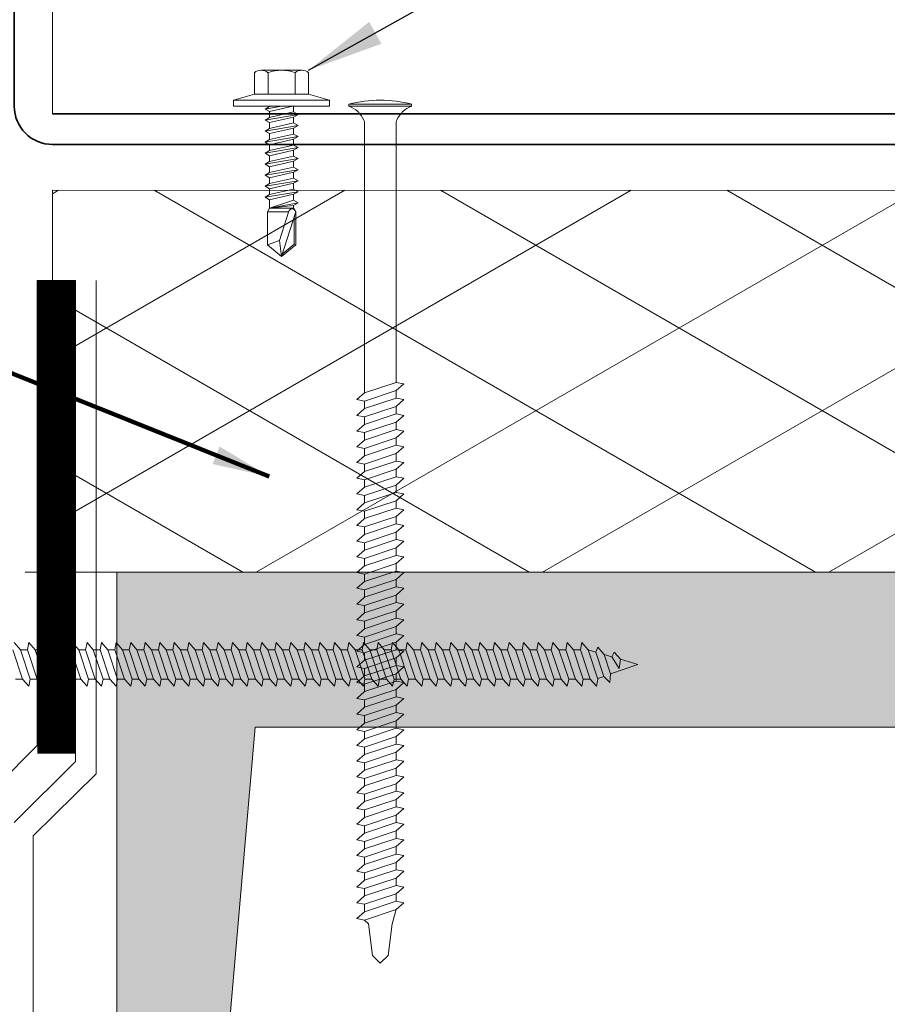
# Model space of a CAD drawing. Header units: millimetres. Extents: x -485339 to 350584, y -1189936 to 0.
# Tile 27 of 256: x -312560 to -312446, y -1061716 to -1061587. Entities that reach past the tile are written whole.
import ezdxf

# ---------------------------------------------------------------- set-up
doc = ezdxf.new("R2010")
doc.units = ezdxf.units.MM
doc.header["$LTSCALE"] = 10
doc.linetypes.add('DASHED', pattern=[19.05, 12.7, -6.35])
for name, color, linetype, lineweight in [('N_klemp', 220, 'Continuous', 35), ('N_popis', 10, 'Continuous', 18), ('N_čáry_plné', 10, 'Continuous', 18), ('N_šrary', 10, 'Continuous', 18), ('St_čáry_plné', 250, 'Continuous', 18), ('St_šrafy', 250, 'Continuous', 18)]:
    doc.layers.add(name, color=color, linetype=linetype, lineweight=lineweight)
doc.styles.get("Standard").update_dxf_attribs({"font": 'simplex.shx', "width": 0.8})
doc.linetypes.add('LEPENÍ', pattern='A,3.81,[130,LTYPESHP.SHX,S=6.35,R=0,X=0,Y=0],3.81', length=7.62)
doc.dimstyles.get("Standard").update_dxf_attribs({"dimtxt": 0.18, "dimasz": 0.18, "dimexe": 0.18, "dimexo": 0.0625, "dimgap": 0.09, "dimtad": 0, "dimtih": 1, "dimtoh": 1, "dimdec": 4, "dimzin": 0, "dimdsep": 46, "dimtxsty": 'Standard', "dimcen": 0.09, "dimadec": 0, "dimazin": 0, "dimtfac": 1, "dimtdec": 4, "dimtofl": 0, "dimtmove": 0, "dimatfit": 3, "dimfxl": 1, "dimtolj": 1, "dimtzin": 0, "dimarcsym": 0})

# ---------------------------------------------------------------- blocks, each defined once
blk = doc.blocks.new('turbo zavit')
at = {"layer": 'N_čáry_plné', "linetype": 'DASHED', "lineweight": 0}
for p, q in [((63.74, 1.91), (62.92, 2.86)), ((64.64, 1.91), (64.83, 2.86)), ((65.65, 1.91), (64.83, 2.86)), ((66.55, 1.91), (66.73, 2.86)), ((67.55, 1.91), (66.73, 2.86)), ((68.45, 1.91), (68.64, 2.86)), ((69.46, 1.91), (68.64, 2.86)), ((70.36, 1.91), (70.54, 2.86)), ((71.36, 1.91), (70.54, 2.86)), ((72.26, 1.91), (72.45, 2.86)), ((73.27, 1.91), (72.45, 2.86)), ((74.17, 1.91), (74.35, 2.86)), ((75.17, 1.91), (74.35, 2.86)), ((76.08, 1.91), (76.26, 2.86)), ((77.08, 1.91), (76.26, 2.86)), ((77.98, 1.91), (78.17, 2.86)), ((78.99, 1.91), (78.17, 2.86)), ((79.89, 1.91), (80.07, 2.86)), ((80.89, 1.91), (80.07, 2.86)), ((81.79, 1.91), (81.98, 2.86)), ((82.8, 1.91), (81.98, 2.86)), ((83.7, 1.91), (83.88, 2.86)), ((84.7, 1.91), (83.88, 2.86)), ((85.6, 1.91), (85.79, 2.86)), ((86.61, 1.91), (85.79, 2.86)), ((87.51, 1.91), (87.69, 2.86)), ((88.51, 1.91), (87.69, 2.86)), ((89.42, 1.91), (89.6, 2.86)), ((90.42, 1.91), (89.6, 2.86)), ((91.32, 1.91), (91.51, 2.86)), ((92.33, 1.91), (91.51, 2.86)), ((93.23, 1.91), (93.41, 2.86)), ((94.23, 1.91), (93.41, 2.86)), ((95.13, 1.91), (95.32, 2.86)), ((96.14, 1.91), (95.32, 2.86)), ((97.04, 1.91), (97.22, 2.86)), ((98.04, 1.91), (97.22, 2.86)), ((98.94, 1.91), (99.13, 2.86)), ((99.95, 1.91), (99.13, 2.86)), ((100.85, 1.91), (101.03, 2.86)), ((101.85, 1.91), (101.03, 2.86)), ((102.76, 1.91), (102.94, 2.86)), ((103.76, 1.91), (102.94, 2.86)), ((104.66, 1.91), (104.85, 2.86)), ((105.67, 1.91), (104.85, 2.86)), ((106.57, 1.91), (106.75, 2.86)), ((107.57, 1.91), (106.75, 2.86)), ((108.47, 1.91), (108.66, 2.86)), ((109.48, 1.91), (108.66, 2.86)), ((110.38, 1.91), (110.56, 2.86)), ((111.38, 1.91), (110.56, 2.86)), ((112.28, 1.91), (112.47, 2.86)), ((113.29, 1.91), (112.47, 2.86)), ((114.19, 1.91), (114.37, 2.86)), ((115.19, 1.91), (114.37, 2.86)), ((116.1, 1.91), (116.28, 2.86)), ((117.1, 1.91), (116.28, 2.86)), ((118, 1.91), (118.19, 2.86)), ((119.01, 1.91), (118.19, 2.86)), ((119.91, 1.91), (120.09, 2.86)), ((120.91, 1.91), (120.09, 2.86)), ((121.81, 1.91), (122, 2.86)), ((122.82, 1.91), (122, 2.86)), ((123.72, 1.91), (123.9, 2.86)), ((124.72, 1.91), (123.9, 2.86)), ((125.62, 1.91), (125.81, 2.86)), ((126.63, 1.91), (125.81, 2.86)), ((127.53, 1.91), (127.72, 2.86)), ((128.54, 1.91), (127.72, 2.86)), ((129.44, 1.91), (129.62, 2.86)), ((130.44, 1.91), (129.62, 2.86)), ((131.34, 1.91), (131.53, 2.86)), ((132.35, 1.91), (131.53, 2.86)), ((133.25, 1.91), (133.43, 2.86)), ((134.25, 1.91), (133.43, 2.86)), ((135.15, 1.91), (135.34, 2.86)), ((136.16, 1.91), (135.34, 2.86)), ((137.06, 1.91), (137.24, 2.86)), ((138.06, 1.91), (137.24, 2.86)), ((64.01, -1.91), (62.73, 1.91)), ((63.74, 1.91), (64.64, 1.91)), ((65.01, -1.91), (63.74, 1.91)), ((65.91, -1.91), (64.64, 1.91)), ((65.65, 1.91), (66.55, 1.91)), ((66.92, -1.91), (65.65, 1.91)), ((67.82, -1.91), (66.55, 1.91)), ((67.55, 1.91), (68.45, 1.91)), ((68.82, -1.91), (67.55, 1.91)), ((69.72, -1.91), (68.45, 1.91)), ((69.46, 1.91), (70.36, 1.91)), ((70.73, -1.91), (69.46, 1.91)), ((71.63, -1.91), (70.36, 1.91)), ((71.36, 1.91), (72.26, 1.91)), ((72.63, -1.91), (71.36, 1.91)), ((73.53, -1.91), (72.26, 1.91)), ((73.27, 1.91), (74.17, 1.91)), ((74.54, -1.91), (73.27, 1.91)), ((75.44, -1.91), (74.17, 1.91)), ((75.17, 1.91), (76.08, 1.91)), ((76.44, -1.91), (75.17, 1.91)), ((77.35, -1.91), (76.08, 1.91)), ((77.08, 1.91), (77.98, 1.91)), ((78.35, -1.91), (77.08, 1.91)), ((79.25, -1.91), (77.98, 1.91)), ((78.99, 1.91), (79.89, 1.91)), ((80.26, -1.91), (78.99, 1.91)), ((81.16, -1.91), (79.89, 1.91)), ((80.89, 1.91), (81.79, 1.91)), ((82.16, -1.91), (80.89, 1.91)), ((83.06, -1.91), (81.79, 1.91)), ((82.8, 1.91), (83.7, 1.91)), ((84.07, -1.91), (82.8, 1.91)), ((84.97, -1.91), (83.7, 1.91)), ((84.7, 1.91), (85.6, 1.91)), ((85.97, -1.91), (84.7, 1.91)), ((86.87, -1.91), (85.6, 1.91)), ((86.61, 1.91), (87.51, 1.91)), ((87.88, -1.91), (86.61, 1.91)), ((88.78, -1.91), (87.51, 1.91)), ((88.51, 1.91), (89.42, 1.91)), ((89.78, -1.91), (88.51, 1.91)), ((90.69, -1.91), (89.42, 1.91)), ((90.42, 1.91), (91.32, 1.91)), ((91.69, -1.91), (90.42, 1.91)), ((92.59, -1.91), (91.32, 1.91)), ((92.33, 1.91), (93.23, 1.91)), ((93.6, -1.91), (92.33, 1.91)), ((94.5, -1.91), (93.23, 1.91)), ((94.23, 1.91), (95.13, 1.91)), ((95.5, -1.91), (94.23, 1.91)), ((96.4, -1.91), (95.13, 1.91)), ((96.14, 1.91), (97.04, 1.91)), ((97.41, -1.91), (96.14, 1.91)), ((98.31, -1.91), (97.04, 1.91)), ((98.04, 1.91), (98.94, 1.91)), ((99.31, -1.91), (98.04, 1.91)), ((100.21, -1.91), (98.94, 1.91)), ((99.95, 1.91), (100.85, 1.91)), ((101.22, -1.91), (99.95, 1.91)), ((102.12, -1.91), (100.85, 1.91)), ((101.85, 1.91), (102.76, 1.91)), ((103.12, -1.91), (101.85, 1.91)), ((104.03, -1.91), (102.76, 1.91)), ((103.76, 1.91), (104.66, 1.91)), ((105.03, -1.91), (103.76, 1.91)), ((105.93, -1.91), (104.66, 1.91)), ((105.67, 1.91), (106.57, 1.91)), ((106.94, -1.91), (105.67, 1.91)), ((107.84, -1.91), (106.57, 1.91)), ((107.57, 1.91), (108.47, 1.91)), ((108.84, -1.91), (107.57, 1.91)), ((109.74, -1.91), (108.47, 1.91)), ((109.48, 1.91), (110.38, 1.91)), ((110.75, -1.91), (109.48, 1.91)), ((111.65, -1.91), (110.38, 1.91)), ((111.38, 1.91), (112.28, 1.91)), ((112.65, -1.91), (111.38, 1.91)), ((113.56, -1.91), (112.28, 1.91)), ((113.29, 1.91), (114.19, 1.91)), ((114.56, -1.91), (113.29, 1.91)), ((115.46, -1.91), (114.19, 1.91)), ((115.19, 1.91), (116.1, 1.91)), ((116.47, -1.91), (115.19, 1.91)), ((117.37, -1.91), (116.1, 1.91)), ((117.1, 1.91), (118, 1.91)), ((118.37, -1.91), (117.1, 1.91)), ((119.27, -1.91), (118, 1.91)), ((119.01, 1.91), (119.91, 1.91)), ((120.28, -1.91), (119.01, 1.91)), ((121.18, -1.91), (119.91, 1.91)), ((120.91, 1.91), (121.81, 1.91)), ((122.18, -1.91), (120.91, 1.91)), ((123.08, -1.91), (121.81, 1.91)), ((122.82, 1.91), (123.72, 1.91)), ((124.09, -1.91), (122.82, 1.91)), ((124.99, -1.91), (123.72, 1.91)), ((124.72, 1.91), (125.62, 1.91)), ((125.99, -1.91), (124.72, 1.91)), ((126.9, -1.91), (125.62, 1.91)), ((126.63, 1.91), (127.53, 1.91)), ((127.9, -1.91), (126.63, 1.91)), ((128.8, -1.91), (127.53, 1.91)), ((128.54, 1.91), (129.44, 1.91)), ((129.81, -1.91), (128.54, 1.91)), ((130.71, -1.91), (129.44, 1.91)), ((130.44, 1.91), (131.34, 1.91)), ((131.71, -1.91), (130.44, 1.91)), ((132.61, -1.91), (131.34, 1.91)), ((132.35, 1.91), (133.25, 1.91)), ((133.62, -1.91), (132.35, 1.91)), ((134.52, -1.91), (133.25, 1.91)), ((134.25, 1.91), (135.15, 1.91)), ((135.52, -1.91), (134.25, 1.91)), ((136.42, -1.91), (135.15, 1.91)), ((136.16, 1.91), (137.06, 1.91)), ((137.43, -1.91), (136.16, 1.91)), ((138.33, -1.91), (137.06, 1.91)), ((139.33, -1.91), (138.06, 1.91)), ((138.06, 1.91), (139.06, 1.61)), ((139.06, 1.61), (139.36, 2.24)), ((140.12, -1.56), (139.06, 1.61)), ((140.18, 1.29), (139.36, 2.24)), ((141.17, 1), (141.47, 1.62)), ((142.29, 0.67), (141.47, 1.62)), ((141.02, -1.25), (140.18, 1.29)), ((140.18, 1.29), (141.17, 1)), ((141.02, -1.25), (144.58, 0)), ((142.12, -0.51), (141.17, 1)), ((142.12, -0.51), (142.29, 0.67)), ((142.29, 0.67), (144.58, 0)), ((140.89, -2.35), (141.02, -1.25)), ((63.1, -1.91), (64.01, -1.91)), ((64.83, -2.86), (64.01, -1.91)), ((64.83, -2.86), (65.01, -1.91)), ((65.01, -1.91), (65.91, -1.91)), ((66.73, -2.86), (65.91, -1.91)), ((66.73, -2.86), (66.92, -1.91)), ((66.92, -1.91), (67.82, -1.91)), ((68.64, -2.86), (67.82, -1.91)), ((68.64, -2.86), (68.82, -1.91)), ((68.82, -1.91), (69.72, -1.91)), ((70.54, -2.86), (69.72, -1.91)), ((70.54, -2.86), (70.73, -1.91)), ((70.73, -1.91), (71.63, -1.91)), ((72.45, -2.86), (71.63, -1.91)), ((72.45, -2.86), (72.63, -1.91)), ((72.63, -1.91), (73.53, -1.91)), ((74.35, -2.86), (73.53, -1.91)), ((74.35, -2.86), (74.54, -1.91)), ((74.54, -1.91), (75.44, -1.91)), ((76.26, -2.86), (75.44, -1.91)), ((76.26, -2.86), (76.44, -1.91)), ((76.44, -1.91), (77.35, -1.91)), ((78.17, -2.86), (77.35, -1.91)), ((78.17, -2.86), (78.35, -1.91)), ((78.35, -1.91), (79.25, -1.91)), ((80.07, -2.86), (79.25, -1.91)), ((80.07, -2.86), (80.26, -1.91)), ((80.26, -1.91), (81.16, -1.91)), ((81.98, -2.86), (81.16, -1.91)), ((81.98, -2.86), (82.16, -1.91)), ((82.16, -1.91), (83.06, -1.91)), ((83.88, -2.86), (83.06, -1.91)), ((83.88, -2.86), (84.07, -1.91)), ((84.07, -1.91), (84.97, -1.91)), ((85.79, -2.86), (84.97, -1.91)), ((85.79, -2.86), (85.97, -1.91)), ((85.97, -1.91), (86.87, -1.91)), ((87.69, -2.86), (86.87, -1.91)), ((87.69, -2.86), (87.88, -1.91)), ((87.88, -1.91), (88.78, -1.91)), ((89.6, -2.86), (88.78, -1.91)), ((89.6, -2.86), (89.78, -1.91)), ((89.78, -1.91), (90.69, -1.91)), ((91.51, -2.86), (90.69, -1.91)), ((91.51, -2.86), (91.69, -1.91)), ((91.69, -1.91), (92.59, -1.91)), ((93.41, -2.86), (92.59, -1.91)), ((93.41, -2.86), (93.6, -1.91)), ((93.6, -1.91), (94.5, -1.91)), ((95.32, -2.86), (94.5, -1.91)), ((95.32, -2.86), (95.5, -1.91)), ((95.5, -1.91), (96.4, -1.91)), ((97.22, -2.86), (96.4, -1.91)), ((97.22, -2.86), (97.41, -1.91)), ((97.41, -1.91), (98.31, -1.91)), ((99.13, -2.86), (98.31, -1.91)), ((99.31, -1.91), (100.21, -1.91)), ((101.03, -2.86), (100.21, -1.91)), ((101.03, -2.86), (101.22, -1.91)), ((101.22, -1.91), (102.12, -1.91)), ((102.94, -2.86), (102.12, -1.91)), ((102.94, -2.86), (103.12, -1.91)), ((103.12, -1.91), (104.03, -1.91)), ((104.85, -2.86), (104.03, -1.91)), ((104.85, -2.86), (105.03, -1.91)), ((105.03, -1.91), (105.93, -1.91)), ((106.75, -2.86), (105.93, -1.91)), ((106.75, -2.86), (106.94, -1.91)), ((106.94, -1.91), (107.84, -1.91)), ((108.66, -2.86), (107.84, -1.91)), ((108.66, -2.86), (108.84, -1.91)), ((108.84, -1.91), (109.74, -1.91)), ((110.56, -2.86), (109.74, -1.91)), ((110.56, -2.86), (110.75, -1.91)), ((110.75, -1.91), (111.65, -1.91)), ((112.47, -2.86), (111.65, -1.91)), ((112.47, -2.86), (112.65, -1.91)), ((112.65, -1.91), (113.56, -1.91)), ((114.37, -2.86), (113.56, -1.91)), ((114.37, -2.86), (114.56, -1.91)), ((114.56, -1.91), (115.46, -1.91)), ((116.28, -2.86), (115.46, -1.91)), ((116.28, -2.86), (116.47, -1.91)), ((116.47, -1.91), (117.37, -1.91)), ((118.19, -2.86), (117.37, -1.91)), ((118.19, -2.86), (118.37, -1.91)), ((118.37, -1.91), (119.27, -1.91)), ((120.09, -2.86), (119.27, -1.91)), ((120.09, -2.86), (120.28, -1.91)), ((120.28, -1.91), (121.18, -1.91)), ((122, -2.86), (121.18, -1.91)), ((122, -2.86), (122.18, -1.91)), ((122.18, -1.91), (123.08, -1.91)), ((123.9, -2.86), (123.08, -1.91)), ((123.9, -2.86), (124.09, -1.91)), ((124.09, -1.91), (124.99, -1.91)), ((125.81, -2.86), (124.99, -1.91)), ((125.81, -2.86), (125.99, -1.91)), ((125.99, -1.91), (126.9, -1.91)), ((127.72, -2.86), (126.9, -1.91)), ((127.72, -2.86), (127.9, -1.91)), ((127.9, -1.91), (128.8, -1.91)), ((129.62, -2.86), (128.8, -1.91)), ((129.62, -2.86), (129.81, -1.91)), ((129.81, -1.91), (130.71, -1.91)), ((131.53, -2.86), (130.71, -1.91)), ((131.53, -2.86), (131.71, -1.91)), ((131.71, -1.91), (132.61, -1.91)), ((133.43, -2.86), (132.61, -1.91)), ((133.43, -2.86), (133.62, -1.91)), ((133.62, -1.91), (134.52, -1.91)), ((135.34, -2.86), (134.52, -1.91)), ((135.34, -2.86), (135.52, -1.91)), ((135.52, -1.91), (136.42, -1.91)), ((137.24, -2.86), (136.42, -1.91)), ((137.24, -2.86), (137.43, -1.91)), ((137.43, -1.91), (138.33, -1.91)), ((139.15, -2.86), (138.33, -1.91)), ((139.15, -2.86), (139.33, -1.91)), ((139.32, -1.85), (140.12, -1.56)), ((140.89, -2.35), (140.12, -1.56))]:
    blk.add_line(p, q, dxfattribs=at)
at = {"layer": 'N_čáry_plné', "lineweight": 0}
blk.add_line((99.13, -2.86), (99.31, -1.91), dxfattribs=at)
blk = doc.blocks.new('*U8596')
for p, q in [((-2, 4.5), (-1, 8)), ((0, 8), (-1, 8)), ((-1, -8), (-1, 8)), ((0, -8), (0, 8)), ((-6, -3.38), (-6, 3.38)), ((-5.56, 4.5), (-2, 4.5)), ((-2, -4.5), (-2, 4.5)), ((-5.56, 2.25), (-2, 2.25)), ((0, 2.01), (0.94, 2.01)), ((0, 1.87), (0.89, -2.01)), ((1.37, 2.75), (0.94, 2.01)), ((1.86, -2.01), (0.94, 2.01)), ((1.37, 2.75), (2.29, -2.75)), ((1.37, 2.75), (1.8, 2.01)), ((1.8, 2.01), (2.72, -2.01)), ((1.8, 2.01), (2.78, 2.01)), ((3.21, 2.75), (2.78, 2.01)), ((3.69, -2.01), (2.78, 2.01)), ((3.21, 2.75), (4.12, -2.75)), ((3.21, 2.75), (3.64, 2.01)), ((3.64, 2.01), (4.55, -2.01)), ((3.64, 2.01), (4.61, 2.01)), ((5.04, 2.75), (4.61, 2.01)), ((5.53, -2.01), (4.61, 2.01)), ((5.04, 2.75), (5.96, -2.75)), ((5.04, 2.75), (5.47, 2.01)), ((5.47, 2.01), (6.39, -2.01)), ((5.47, 2.01), (6.44, 2.01)), ((6.87, 2.75), (6.44, 2.01)), ((7.36, -2.01), (6.44, 2.01)), ((6.87, 2.75), (7.79, -2.75)), ((6.87, 2.75), (7.3, 2.01)), ((7.3, 2.01), (8.22, -2.01)), ((7.3, 2.01), (8.28, 2.01)), ((8.71, 2.75), (8.28, 2.01)), ((9.19, -2.01), (8.28, 2.01)), ((8.71, 2.75), (9.62, -2.75)), ((8.71, 2.75), (9.14, 2.01)), ((9.14, 2.01), (10.11, 2.01)), ((9.14, 2.01), (10.05, -2.01)), ((10.54, 2.75), (10.11, 2.01)), ((11.03, -2.01), (10.11, 2.01)), ((10.54, 2.75), (11.46, -2.75)), ((10.54, 2.75), (10.97, 2.01)), ((10.97, 2.01), (11.89, -2.01)), ((10.97, 2.01), (11.94, 2.01)), ((12.37, 2.75), (11.94, 2.01)), ((12.86, -2.01), (11.94, 2.01)), ((12.37, 2.75), (13.29, -2.75)), ((12.37, 2.75), (12.8, 2.01)), ((12.8, 2.01), (13.72, -2.01)), ((12.8, 2.01), (13.78, 2.01)), ((14.21, 2.75), (13.78, 2.01)), ((14.69, -2.01), (13.78, 2.01)), ((14.21, 2.75), (15.12, -2.75)), ((14.21, 2.75), (14.64, 2.01)), ((14.64, 2.01), (15.55, -2.01)), ((14.64, 2.01), (15.61, 2.01)), ((16.04, 2.75), (15.61, 2.01)), ((15.61, 2.01), (16.96, -2.01)), ((16.04, 2.75), (16.96, -2.01)), ((16.04, 2.75), (16.47, 2.01)), ((16.47, 2.01), (16.96, -2.01)), ((16.47, 2.01), (16.96, 2.01)), ((16.96, 2.01), (17.55, 2.35)), ((16.96, 2.01), (16.96, -2.01)), ((25, 0), (17.55, 2.35)), ((17.55, 2.35), (23.03, 2.35)), ((18.28, 2.12), (22.92, 2.12)), ((22.92, 2.12), (23.03, 2.35)), ((24.6, 0.12), (22.92, 2.12)), ((25, 0), (23.03, 2.35)), ((22.33, -0.32), (17.46, 1.22)), ((17.55, -2.35), (17.55, 1.19)), ((25, 0), (22.33, -0.32)), ((23.03, -2.35), (25, 0)), ((0, -0.01), (0.46, -2.75)), ((23.03, -2.35), (22.33, -0.32)), ((-5.56, -2.25), (-2, -2.25)), ((0.03, -2.01), (0, -1.89)), ((0, -2.01), (0.03, -2.01)), ((0.46, -2.75), (0.03, -2.01)), ((0.46, -2.75), (0.89, -2.01)), ((0.89, -2.01), (1.86, -2.01)), ((2.29, -2.75), (1.86, -2.01)), ((2.29, -2.75), (2.72, -2.01)), ((2.72, -2.01), (3.69, -2.01)), ((4.12, -2.75), (3.69, -2.01)), ((4.12, -2.75), (4.55, -2.01)), ((4.55, -2.01), (5.53, -2.01)), ((5.96, -2.75), (5.53, -2.01)), ((5.96, -2.75), (6.39, -2.01)), ((6.39, -2.01), (7.36, -2.01)), ((7.79, -2.75), (7.36, -2.01)), ((7.79, -2.75), (8.22, -2.01)), ((8.22, -2.01), (9.19, -2.01)), ((9.62, -2.75), (9.19, -2.01)), ((9.62, -2.75), (10.05, -2.01)), ((10.05, -2.01), (11.03, -2.01)), ((11.46, -2.75), (11.03, -2.01)), ((11.46, -2.75), (11.89, -2.01)), ((11.89, -2.01), (12.86, -2.01)), ((13.29, -2.75), (12.86, -2.01)), ((13.29, -2.75), (13.72, -2.01)), ((13.72, -2.01), (14.69, -2.01)), ((15.12, -2.75), (14.69, -2.01)), ((15.12, -2.75), (15.55, -2.01)), ((15.55, -2.01), (16.96, -2.01)), ((17.55, -2.35), (16.96, -2.01)), ((17.55, -2.35), (23.03, -2.35)), ((-5.56, -4.5), (-2, -4.5)), ((-2, -4.5), (-1, -8)), ((0, -8), (-1, -8))]:
    blk.add_line(p, q)
for centre, radius, start, end in [((-4.34, 3.38), 1.66, 137.4679, 222.5321), ((0, 0), 6, 157.9757, 202.0243), ((17.63, 1.76), 0.573, 138.0954, 252.4955), ((-4.34, -3.38), 1.66, 137.4679, 222.5321)]:
    blk.add_arc(centre, radius, start, end)

msp = doc.modelspace()

# ---------------------------------------------------------------- hatches: boundary and pattern name
at = {"layer": 'N_šrary', "linetype": 'Continuous'}
h = msp.add_hatch(dxfattribs=at)
h.set_pattern_fill('DIAMONDS', color=256, scale=150, angle=90, style=0)
h.set_pattern_definition([(150, (-518404.656, -1069215.747), (-9.375, -16.2379763), []), (210, (-518404.656, -1069215.747), (9.375, -16.2379763), [])])
h.paths.add_polyline_path([(-312555.45, -1061659.16), (-312337.24, -1061659.16), (-312337.24, -1061609.16), (-312555.45, -1061609.16)])
at = {"layer": 'St_šrafy'}
h = msp.add_hatch(color=253, dxfattribs=at)
h.dxf.hatch_style = 1
h.paths.add_polyline_path([(-312337.04, -1061659.16), (-312372.67, -1061659.16), (-312547.04, -1061659.16), (-312547.04, -1061745.89), (-312534.65, -1061745.89), (-312528.9, -1061679.46), (-312372.67, -1061679.46), (-312355.18, -1061679.46), (-312349.43, -1061745.89), (-312337.04, -1061745.89)])

# ---------------------------------------------------------------- linework, layer by layer
at = {"layer": 'N_klemp', "lineweight": 18}
msp.add_line((-312555.45, -1061599.16), (-312555.45, -1061576.16), dxfattribs=at)
at = {"layer": 'N_klemp', "lineweight": 35}
msp.add_lwpolyline([(-312530.57, -1061570.44), (-312555.9, -1061572.74, 0.387902), (-312560.45, -1061577.72), (-312560.45, -1061598.16, 0.414214), (-312555.45, -1061603.16), (-312168.6, -1061603.16, 0.414214), (-312163.6, -1061598.16), (-312163.6, -1061551.45, 0.44165), (-312169.07, -1061546.47), (-312213.39, -1061550.6)], format="xyb", dxfattribs=at)
msp.add_lwpolyline([(-312168.6, -1061599.16), (-312555.45, -1061599.16)], dxfattribs=at)
at = {"layer": 'N_čáry_plné', "linetype": 'ByBlock'}
for p, q in [((-312516.64, -1061597.89), (-312516.64, -1061598.14)), ((-312516.64, -1061597.89), (-312508.41, -1061597.89)), ((-312510.46, -1061597.89), (-312514.58, -1061597.89)), ((-312508.41, -1061597.89), (-312508.41, -1061598.14)), ((-312516.64, -1061598.14), (-312516.38, -1061598.14)), ((-312516.64, -1061598.14), (-312508.41, -1061598.14)), ((-312514.58, -1061635.68), (-312514.58, -1061600.4)), ((-312510.46, -1061634.31), (-312510.46, -1061600.4)), ((-312555.45, -1061609.16), (-312555.45, -1061659.16)), ((-312555.45, -1061609.16), (-312337.28, -1061609.23)), ((-312557.45, -1061681.86), (-312557.45, -1061620.98)), ((-312552.45, -1061683.93), (-312552.45, -1061620.98)), ((-312510.46, -1061633.33), (-312510.46, -1061634.31)), ((-312514.58, -1061635.68), (-312510.46, -1061634.31)), ((-312514.58, -1061636.76), (-312510.46, -1061635.39)), ((-312510.46, -1061634.31), (-312509.43, -1061634.51)), ((-312510.46, -1061635.39), (-312509.43, -1061634.51)), ((-312510.46, -1061635.39), (-312510.46, -1061636.36)), ((-312515.61, -1061636.56), (-312514.58, -1061635.68)), ((-312515.61, -1061636.56), (-312514.58, -1061636.76)), ((-312514.58, -1061637.74), (-312510.46, -1061636.36)), ((-312510.46, -1061636.36), (-312509.43, -1061636.56)), ((-312510.46, -1061637.45), (-312509.43, -1061636.56)), ((-312515.61, -1061638.62), (-312514.58, -1061637.74)), ((-312514.58, -1061636.76), (-312514.58, -1061637.74)), ((-312514.58, -1061638.82), (-312510.46, -1061637.45)), ((-312510.46, -1061637.45), (-312510.46, -1061638.42)), ((-312515.61, -1061638.62), (-312514.58, -1061638.82)), ((-312514.58, -1061639.8), (-312510.46, -1061638.42)), ((-312514.58, -1061638.82), (-312514.58, -1061639.8)), ((-312510.46, -1061638.42), (-312509.43, -1061638.62)), ((-312510.46, -1061639.51), (-312509.43, -1061638.62)), ((-312515.61, -1061640.68), (-312514.58, -1061639.8)), ((-312514.58, -1061640.88), (-312510.46, -1061639.51)), ((-312514.58, -1061641.85), (-312510.46, -1061640.48)), ((-312510.46, -1061639.51), (-312510.46, -1061640.48)), ((-312510.46, -1061640.48), (-312509.43, -1061640.68)), ((-312515.61, -1061640.68), (-312514.58, -1061640.88)), ((-312515.61, -1061642.74), (-312514.58, -1061641.85)), ((-312514.58, -1061640.88), (-312514.58, -1061641.85)), ((-312514.58, -1061642.94), (-312510.46, -1061641.57)), ((-312510.46, -1061641.57), (-312509.43, -1061640.68)), ((-312510.46, -1061641.57), (-312510.46, -1061642.54)), ((-312515.61, -1061642.74), (-312514.58, -1061642.94)), ((-312514.58, -1061643.91), (-312510.46, -1061642.54)), ((-312514.58, -1061642.94), (-312514.58, -1061643.91)), ((-312510.46, -1061642.54), (-312509.43, -1061642.74)), ((-312510.46, -1061643.62), (-312509.43, -1061642.74)), ((-312515.61, -1061644.8), (-312514.58, -1061643.91)), ((-312514.58, -1061645), (-312510.46, -1061643.62)), ((-312510.46, -1061643.62), (-312510.46, -1061644.6)), ((-312515.61, -1061644.8), (-312514.58, -1061645)), ((-312514.58, -1061645.97), (-312510.46, -1061644.6)), ((-312514.58, -1061645), (-312514.58, -1061645.97)), ((-312514.58, -1061647.05), (-312510.46, -1061645.68)), ((-312510.46, -1061644.6), (-312509.43, -1061644.8)), ((-312510.46, -1061645.68), (-312509.43, -1061644.8)), ((-312510.46, -1061645.68), (-312510.46, -1061646.66)), ((-312515.61, -1061646.86), (-312514.58, -1061645.97)), ((-312515.61, -1061646.86), (-312514.58, -1061647.05)), ((-312514.58, -1061648.03), (-312510.46, -1061646.66)), ((-312510.46, -1061646.66), (-312509.43, -1061646.86)), ((-312510.46, -1061647.74), (-312509.43, -1061646.86)), ((-312515.61, -1061648.91), (-312514.58, -1061648.03)), ((-312514.58, -1061647.05), (-312514.58, -1061648.03)), ((-312514.58, -1061649.11), (-312510.46, -1061647.74)), ((-312510.46, -1061647.74), (-312510.46, -1061648.71)), ((-312515.61, -1061648.91), (-312514.58, -1061649.11)), ((-312514.58, -1061650.09), (-312510.46, -1061648.71)), ((-312514.58, -1061649.11), (-312514.58, -1061650.09)), ((-312510.46, -1061648.71), (-312509.43, -1061648.91)), ((-312510.46, -1061649.8), (-312509.43, -1061648.91)), ((-312515.61, -1061650.97), (-312514.58, -1061650.09)), ((-312514.58, -1061651.17), (-312510.46, -1061649.8)), ((-312514.58, -1061652.14), (-312510.46, -1061650.77)), ((-312510.46, -1061649.8), (-312510.46, -1061650.77)), ((-312510.46, -1061650.77), (-312509.43, -1061650.97)), ((-312515.61, -1061650.97), (-312514.58, -1061651.17)), ((-312515.61, -1061653.03), (-312514.58, -1061652.14)), ((-312514.58, -1061651.17), (-312514.58, -1061652.14)), ((-312514.58, -1061653.23), (-312510.46, -1061651.86)), ((-312510.46, -1061651.86), (-312509.43, -1061650.97)), ((-312510.46, -1061651.86), (-312510.46, -1061652.83)), ((-312515.61, -1061653.03), (-312514.58, -1061653.23)), ((-312514.58, -1061654.2), (-312510.46, -1061652.83)), ((-312514.58, -1061653.23), (-312514.58, -1061654.2)), ((-312510.46, -1061652.83), (-312509.43, -1061653.03)), ((-312510.46, -1061653.92), (-312509.43, -1061653.03)), ((-312515.61, -1061655.09), (-312514.58, -1061654.2)), ((-312514.58, -1061655.29), (-312510.46, -1061653.92)), ((-312510.46, -1061653.92), (-312510.46, -1061654.89)), ((-312515.61, -1061655.09), (-312514.58, -1061655.29)), ((-312514.58, -1061656.26), (-312510.46, -1061654.89)), ((-312514.58, -1061655.29), (-312514.58, -1061656.26)), ((-312514.58, -1061657.35), (-312510.46, -1061655.97)), ((-312510.46, -1061654.89), (-312509.43, -1061655.09)), ((-312510.46, -1061655.97), (-312509.43, -1061655.09)), ((-312510.46, -1061655.97), (-312510.46, -1061656.95)), ((-312515.61, -1061657.15), (-312514.58, -1061656.26)), ((-312515.61, -1061657.15), (-312514.58, -1061657.35)), ((-312514.58, -1061658.32), (-312510.46, -1061656.95)), ((-312514.58, -1061657.35), (-312514.58, -1061658.32)), ((-312510.46, -1061656.95), (-312509.43, -1061657.15)), ((-312510.46, -1061658.03), (-312509.43, -1061657.15)), ((-312515.61, -1061659.2), (-312514.58, -1061658.32)), ((-312514.58, -1061659.4), (-312510.46, -1061658.03)), ((-312510.46, -1061658.03), (-312510.46, -1061659.01)), ((-312555.45, -1061659.16), (-312337.04, -1061659.16)), ((-312515.61, -1061659.2), (-312514.58, -1061659.4)), ((-312514.58, -1061660.38), (-312510.46, -1061659.01)), ((-312514.58, -1061659.4), (-312514.58, -1061660.38)), ((-312510.46, -1061659.01), (-312509.43, -1061659.2)), ((-312510.46, -1061660.09), (-312509.43, -1061659.2)), ((-312515.61, -1061661.26), (-312514.58, -1061660.38)), ((-312514.58, -1061661.46), (-312510.46, -1061660.09)), ((-312514.58, -1061662.44), (-312510.46, -1061661.06)), ((-312510.46, -1061660.09), (-312510.46, -1061661.06)), ((-312510.46, -1061661.06), (-312509.43, -1061661.26)), ((-312515.61, -1061661.26), (-312514.58, -1061661.46)), ((-312515.61, -1061663.32), (-312514.58, -1061662.44)), ((-312514.58, -1061661.46), (-312514.58, -1061662.44)), ((-312514.58, -1061663.52), (-312510.46, -1061662.15)), ((-312510.46, -1061662.15), (-312509.43, -1061661.26)), ((-312510.46, -1061662.15), (-312510.46, -1061663.12)), ((-312515.61, -1061663.32), (-312514.58, -1061663.52)), ((-312514.58, -1061664.49), (-312510.46, -1061663.12)), ((-312514.58, -1061663.52), (-312514.58, -1061664.49)), ((-312510.46, -1061663.12), (-312509.43, -1061663.32)), ((-312510.46, -1061664.21), (-312509.43, -1061663.32)), ((-312515.61, -1061665.38), (-312514.58, -1061664.49)), ((-312514.58, -1061665.58), (-312510.46, -1061664.21)), ((-312510.46, -1061664.21), (-312510.46, -1061665.18)), ((-312515.61, -1061665.38), (-312514.58, -1061665.58)), ((-312514.58, -1061666.55), (-312510.46, -1061665.18)), ((-312514.58, -1061665.58), (-312514.58, -1061666.55)), ((-312514.58, -1061667.64), (-312510.46, -1061666.26)), ((-312510.46, -1061665.18), (-312509.43, -1061665.38)), ((-312510.46, -1061666.26), (-312509.43, -1061665.38)), ((-312510.46, -1061666.26), (-312510.46, -1061667.24)), ((-312515.61, -1061667.44), (-312514.58, -1061666.55)), ((-312515.61, -1061667.44), (-312514.58, -1061667.64)), ((-312514.58, -1061668.61), (-312510.46, -1061667.24)), ((-312514.58, -1061667.64), (-312514.58, -1061668.61)), ((-312510.46, -1061667.24), (-312509.43, -1061667.44)), ((-312510.46, -1061668.32), (-312509.43, -1061667.44)), ((-312515.61, -1061669.5), (-312514.58, -1061668.61)), ((-312514.58, -1061669.7), (-312510.46, -1061668.32)), ((-312510.46, -1061668.32), (-312510.46, -1061669.3)), ((-312515.61, -1061669.5), (-312514.58, -1061669.7)), ((-312514.58, -1061670.67), (-312510.46, -1061669.3)), ((-312514.58, -1061669.7), (-312514.58, -1061670.67)), ((-312510.46, -1061669.3), (-312509.43, -1061669.5)), ((-312510.46, -1061670.38), (-312509.43, -1061669.5)), ((-312515.61, -1061671.55), (-312514.58, -1061670.67)), ((-312514.58, -1061671.75), (-312510.46, -1061670.38)), ((-312514.58, -1061672.73), (-312510.46, -1061671.35)), ((-312510.46, -1061670.38), (-312510.46, -1061671.35)), ((-312510.46, -1061671.35), (-312509.43, -1061671.55)), ((-312515.61, -1061671.55), (-312514.58, -1061671.75)), ((-312515.61, -1061673.61), (-312514.58, -1061672.73)), ((-312514.58, -1061671.75), (-312514.58, -1061672.73)), ((-312514.58, -1061673.81), (-312510.46, -1061672.44)), ((-312510.46, -1061672.44), (-312509.43, -1061671.55)), ((-312510.46, -1061672.44), (-312510.46, -1061673.41)), ((-312515.61, -1061673.61), (-312514.58, -1061673.81)), ((-312514.58, -1061674.79), (-312510.46, -1061673.41)), ((-312514.58, -1061673.81), (-312514.58, -1061674.79)), ((-312510.46, -1061673.41), (-312509.43, -1061673.61)), ((-312510.46, -1061674.5), (-312509.43, -1061673.61)), ((-312515.61, -1061675.67), (-312514.58, -1061674.79)), ((-312514.58, -1061675.87), (-312510.46, -1061674.5)), ((-312510.46, -1061674.5), (-312510.46, -1061675.47)), ((-312515.61, -1061675.67), (-312514.58, -1061675.87)), ((-312514.58, -1061676.84), (-312510.46, -1061675.47)), ((-312514.58, -1061675.87), (-312514.58, -1061676.84)), ((-312514.58, -1061677.93), (-312510.46, -1061676.56)), ((-312510.46, -1061675.47), (-312509.43, -1061675.67)), ((-312510.46, -1061676.56), (-312509.43, -1061675.67)), ((-312510.46, -1061676.56), (-312510.46, -1061677.53)), ((-312515.61, -1061677.73), (-312514.58, -1061676.84)), ((-312515.61, -1061677.73), (-312514.58, -1061677.93)), ((-312514.58, -1061678.9), (-312510.46, -1061677.53)), ((-312514.58, -1061677.93), (-312514.58, -1061678.9)), ((-312510.46, -1061677.53), (-312509.43, -1061677.73)), ((-312510.46, -1061678.61), (-312509.43, -1061677.73)), ((-312515.61, -1061679.79), (-312514.58, -1061678.9)), ((-312514.58, -1061679.99), (-312510.46, -1061678.61)), ((-312510.46, -1061678.61), (-312510.46, -1061679.59)), ((-312515.61, -1061679.79), (-312514.58, -1061679.99)), ((-312514.58, -1061680.96), (-312510.46, -1061679.59)), ((-312514.58, -1061679.99), (-312514.58, -1061680.96)), ((-312510.46, -1061679.59), (-312509.43, -1061679.79)), ((-312510.46, -1061680.67), (-312509.43, -1061679.79)), ((-312515.61, -1061681.85), (-312514.58, -1061680.96)), ((-312514.58, -1061682.04), (-312510.46, -1061680.67)), ((-312514.58, -1061683.02), (-312510.46, -1061681.65)), ((-312510.46, -1061680.67), (-312510.46, -1061681.65)), ((-312510.46, -1061681.65), (-312509.43, -1061681.85)), ((-312565.45, -1061689.86), (-312557.45, -1061681.86)), ((-312515.61, -1061681.85), (-312514.58, -1061682.04)), ((-312515.61, -1061683.9), (-312514.58, -1061683.02)), ((-312514.58, -1061682.04), (-312514.58, -1061683.02)), ((-312514.58, -1061684.1), (-312510.46, -1061682.73)), ((-312510.46, -1061682.73), (-312509.43, -1061681.85)), ((-312510.46, -1061682.73), (-312510.46, -1061683.7)), ((-312560.45, -1061691.93), (-312552.45, -1061683.93)), ((-312515.61, -1061683.9), (-312514.58, -1061684.1)), ((-312514.58, -1061685.08), (-312510.46, -1061683.7)), ((-312514.58, -1061684.1), (-312514.58, -1061685.08)), ((-312510.46, -1061683.7), (-312509.43, -1061683.9)), ((-312510.46, -1061684.79), (-312509.43, -1061683.9)), ((-312515.61, -1061685.96), (-312514.58, -1061685.08)), ((-312514.58, -1061686.16), (-312510.46, -1061684.79)), ((-312510.46, -1061684.79), (-312510.46, -1061685.76)), ((-312515.61, -1061685.96), (-312514.58, -1061686.16)), ((-312514.58, -1061687.13), (-312510.46, -1061685.76)), ((-312514.58, -1061686.16), (-312514.58, -1061687.13)), ((-312514.58, -1061688.22), (-312510.46, -1061686.85)), ((-312510.46, -1061685.76), (-312509.43, -1061685.96)), ((-312510.46, -1061686.85), (-312509.43, -1061685.96)), ((-312510.46, -1061686.85), (-312510.46, -1061687.82)), ((-312515.61, -1061688.02), (-312514.58, -1061687.13)), ((-312515.61, -1061688.02), (-312514.58, -1061688.22)), ((-312514.58, -1061689.19), (-312510.46, -1061687.82)), ((-312514.58, -1061688.22), (-312514.58, -1061689.19)), ((-312510.46, -1061687.82), (-312509.43, -1061688.02)), ((-312510.46, -1061688.91), (-312509.43, -1061688.02)), ((-312515.61, -1061690.08), (-312514.58, -1061689.19)), ((-312514.58, -1061690.28), (-312510.46, -1061688.91)), ((-312510.46, -1061688.91), (-312510.46, -1061689.88)), ((-312515.61, -1061690.08), (-312514.58, -1061690.28)), ((-312514.58, -1061691.25), (-312510.46, -1061689.88)), ((-312514.58, -1061690.28), (-312514.58, -1061691.25)), ((-312510.46, -1061689.88), (-312509.43, -1061690.08)), ((-312510.46, -1061690.96), (-312509.43, -1061690.08)), ((-312515.61, -1061692.14), (-312514.58, -1061691.25)), ((-312515.61, -1061692.14), (-312514.58, -1061692.34)), ((-312514.58, -1061692.34), (-312510.46, -1061690.96)), ((-312514.58, -1061693.31), (-312510.46, -1061691.94)), ((-312510.46, -1061690.96), (-312510.46, -1061691.94)), ((-312510.46, -1061691.94), (-312509.43, -1061692.14)), ((-312510.46, -1061693.02), (-312509.43, -1061692.14)), ((-312515.61, -1061694.19), (-312514.58, -1061693.31)), ((-312514.58, -1061692.34), (-312514.58, -1061693.31)), ((-312514.58, -1061694.39), (-312510.46, -1061693.02)), ((-312510.46, -1061693.02), (-312510.46, -1061694)), ((-312515.61, -1061694.19), (-312514.58, -1061694.39)), ((-312514.58, -1061695.37), (-312510.46, -1061694)), ((-312514.58, -1061694.39), (-312514.58, -1061695.37)), ((-312510.46, -1061694), (-312509.43, -1061694.19)), ((-312510.46, -1061695.08), (-312509.43, -1061694.19)), ((-312515.61, -1061696.25), (-312514.58, -1061695.37)), ((-312514.58, -1061696.45), (-312510.46, -1061695.08)), ((-312510.46, -1061695.08), (-312510.46, -1061696.05)), ((-312515.61, -1061696.25), (-312514.58, -1061696.45)), ((-312514.58, -1061697.43), (-312510.46, -1061696.05)), ((-312514.58, -1061696.45), (-312514.58, -1061697.43)), ((-312514.58, -1061698.51), (-312510.46, -1061697.14)), ((-312510.46, -1061696.05), (-312509.43, -1061696.25)), ((-312510.46, -1061697.14), (-312509.43, -1061696.25)), ((-312510.46, -1061697.14), (-312510.46, -1061698.11)), ((-312515.61, -1061698.31), (-312514.58, -1061697.43)), ((-312515.61, -1061698.31), (-312514.58, -1061698.51)), ((-312514.58, -1061699.48), (-312510.46, -1061698.11)), ((-312514.58, -1061698.51), (-312514.58, -1061699.48)), ((-312510.46, -1061698.11), (-312509.43, -1061698.31)), ((-312510.46, -1061699.2), (-312509.43, -1061698.31)), ((-312515.61, -1061700.37), (-312514.58, -1061699.48)), ((-312514.58, -1061700.57), (-312510.46, -1061699.2)), ((-312510.46, -1061699.2), (-312510.46, -1061700.17)), ((-312515.61, -1061700.37), (-312514.58, -1061700.57)), ((-312514.58, -1061701.54), (-312510.46, -1061700.17)), ((-312514.58, -1061700.57), (-312514.58, -1061701.54)), ((-312510.46, -1061700.17), (-312509.43, -1061700.37)), ((-312510.46, -1061701.25), (-312509.43, -1061700.37)), ((-312515.61, -1061702.43), (-312514.58, -1061701.54)), ((-312515.61, -1061702.43), (-312514.58, -1061702.63)), ((-312514.58, -1061702.63), (-312510.46, -1061701.25)), ((-312514.58, -1061703.6), (-312510.46, -1061702.23)), ((-312510.46, -1061701.25), (-312510.46, -1061702.23)), ((-312510.46, -1061702.23), (-312509.43, -1061702.43)), ((-312510.46, -1061703.31), (-312509.43, -1061702.43)), ((-312515.61, -1061704.49), (-312514.58, -1061703.6)), ((-312514.58, -1061702.63), (-312514.58, -1061703.6)), ((-312514.58, -1061704.69), (-312510.46, -1061703.31)), ((-312510.98, -1061705.2), (-312510.46, -1061703.31)), ((-312515.61, -1061704.49), (-312514.58, -1061704.69)), ((-312514.07, -1061705.2), (-312514.58, -1061704.69)), ((-312514.07, -1061705.2), (-312513.55, -1061709.32)), ((-312510.98, -1061705.2), (-312511.49, -1061709.32)), ((-312513.55, -1061709.32), (-312512.52, -1061710.35)), ((-312511.49, -1061709.32), (-312512.52, -1061710.35))]:
    msp.add_line(p, q, dxfattribs=at).dxf.unprotected_set("ltscale", 0)
at = {"layer": 'N_čáry_plné', "ltscale": 2}
msp.add_line((-312557.45, -1061620.98), (-312552.45, -1061620.98), dxfattribs=at)
at = {"layer": 'N_čáry_plné', "linetype": 'LEPENÍ', "ltscale": 0.04}
for p, q in [((-312549.74, -1061620.98), (-312549.74, -1061685.55)), ((-312549.74, -1061685.55), (-312557.97, -1061693.65)), ((-312557.97, -1061693.65), (-312558.03, -1061756.98))]:
    msp.add_line(p, q, dxfattribs=at)
at = {"layer": 'N_čáry_plné', "linetype": 'DASHED'}
msp.add_lwpolyline([(-312554.95, -1061682.89, 5, 5, 0), (-312554.95, -1061620.98, 2, 2, 0)], format="xyseb", dxfattribs=at).dxf.unprotected_set("ltscale", 0)
at = {"layer": 'N_čáry_plné', "linetype": 'ByBlock'}
for centre, radius, start, end in [((-312512.52, -1061614.09), 16.72, 75.75, 104.25), ((-312517.87, -1061601.43), 3.51, 24.4705, 69.4691), ((-312507.17, -1061601.43), 3.51, 110.5309, 155.5295), ((-312515.61, -1061600.4), 1.03, 0, 24.4705), ((-312509.43, -1061600.4), 1.03, 155.5295, 180)]:
    msp.add_arc(centre, radius, start, end, dxfattribs=at).dxf.unprotected_set("ltscale", 0)
at = {"layer": 'St_čáry_plné'}
msp.add_lwpolyline([(-312547.04, -1061659.16), (-312559.04, -1061659.16)], dxfattribs=at)
msp.add_lwpolyline([(-312372.67, -1061679.46), (-312355.18, -1061679.46), (-312349.43, -1061745.89), (-312337.04, -1061745.89), (-312337.04, -1061659.16), (-312372.67, -1061659.16), (-312547.04, -1061659.16), (-312547.04, -1061745.89), (-312534.65, -1061745.89), (-312528.9, -1061679.46)], close=True, dxfattribs=at)

# ---------------------------------------------------------------- block references
at = {"layer": 'N_čáry_plné', "linetype": 'ByBlock', "xscale": 0.7874015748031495, "yscale": 0.7874015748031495, "zscale": 0.7874015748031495, "rotation": 270}
msp.add_blockref('*U8596', (-312525.45, -1061598.16), dxfattribs=at).dxf.unprotected_set("ltscale", 0)
at = {"layer": 'N_čáry_plné', "linetype": 'ByBlock'}
msp.add_blockref('turbo zavit', (-312623.37, -1061671.23), dxfattribs=at).dxf.unprotected_set("ltscale", 0)

# ---------------------------------------------------------------- leaders
at = {"layer": 'N_popis'}
for points, override in [([(-312521.9, -1061593.43), (-312095.36, -1061354.7), (-311797.79, -1061354.7)], {"dimasz": 10}), ([(-312527.05, -1061646.64), (-312747.02, -1061558.56), (-312828.21, -1061558.56)], {"dimscale": 0.75, "dimtxt": 10, "dimasz": 10, "dimgap": 5, "dimtad": 1, "dimtxsty": 'Standard', "dimclrd": 0, "dimlwd": 65534})]:
    msp.add_leader(points, dimstyle='Standard', override=override, dxfattribs=at)

doc.saveas('drawing.dxf')
